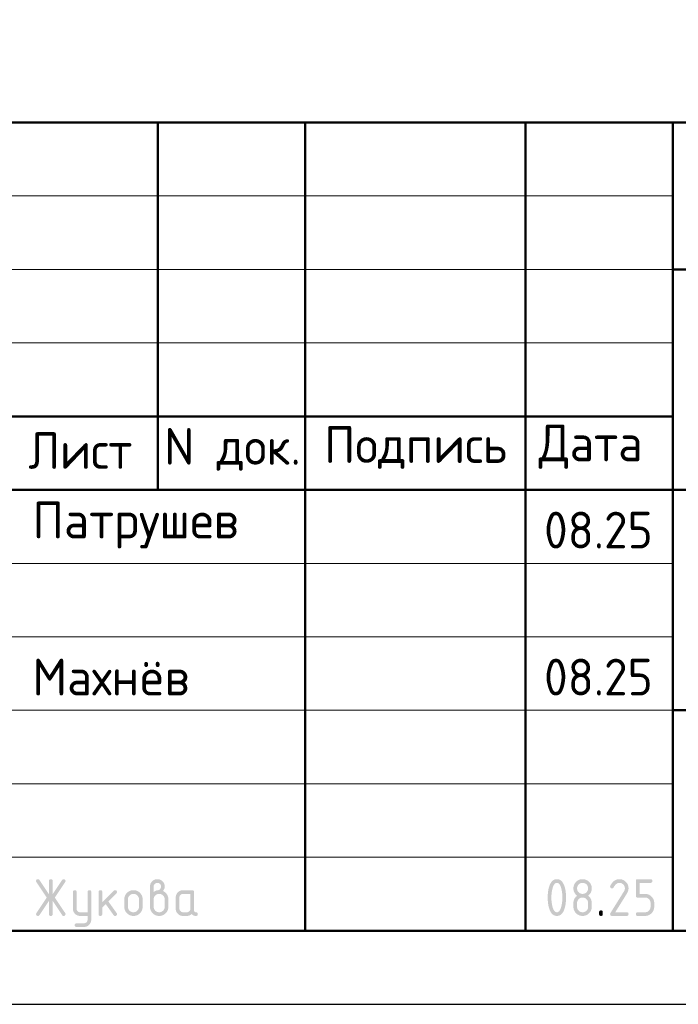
# Model space of a CAD drawing. Header units: millimetres. Extents: x 0 to 42000, y 0 to 29700.
# Tile 13 of 21: x 25060 to 29538, y 0 to 6699. Entities that reach past the tile are written whole.
import ezdxf

# ---------------------------------------------------------------- set-up
doc = ezdxf.new("R2010")
doc.units = ezdxf.units.MM
doc.layers.add('Standard', color=7, linetype='Continuous', lineweight=25)
doc.styles.add('ISOCPEUR', font='txt')

msp = doc.modelspace()

# ---------------------------------------------------------------- hatches: boundary and pattern name
at = {"layer": 'Standard', "linetype": 'Continuous', "lineweight": 25, "transparency": 33554687}
for points in [[(25258.5, 703.7), (25194, 606.8), (25193.1, 605.4), (25192, 604.4), (25190.9, 603.3), (25189.5, 602.7), (25188.2, 602), (25186.7, 601.6), (25185.1, 601.3), (25183.4, 601.3), (25181.8, 601.3), (25180.5, 601.5), (25179.1, 601.7), (25178, 602.1), (25176.8, 602.5), (25175.9, 603.1), (25174.9, 603.7), (25174.1, 604.5), (25173.4, 605.4), (25172.8, 606.4), (25172.2, 607.4), (25171.8, 608.6), (25171.4, 609.9), (25171.3, 611.3), (25171.1, 612.7), (25171.1, 614.3), (25171.1, 616), (25171.6, 617.6), (25172.1, 619.2), (25173.1, 620.8), (25243.4, 726.2), (25173.1, 831.6), (25172.1, 833.2), (25171.6, 834.9), (25171.1, 836.5), (25171.1, 838.2), (25171.1, 839.9), (25171.3, 841.3), (25171.5, 842.7), (25171.8, 843.9), (25172.2, 845.2), (25172.8, 846.2), (25173.4, 847.2), (25174.2, 848), (25175, 848.8), (25175.9, 849.4), (25176.9, 850.1), (25178.1, 850.5), (25179.3, 850.9), (25180.6, 851.1), (25182, 851.3), (25183.6, 851.3), (25185.2, 851.3), (25186.7, 850.9), (25188.2, 850.6), (25189.5, 849.9), (25190.8, 849.2), (25191.9, 848.1), (25193, 847), (25194, 845.6), (25258.5, 748.9), (25258.5, 838.8), (25258.5, 840.3), (25258.7, 841.7), (25258.9, 843.1), (25259.3, 844.3), (25259.7, 845.4), (25260.3, 846.4), (25260.9, 847.4), (25261.7, 848.2), (25262.5, 848.9), (25263.4, 849.5), (25264.4, 850.1), (25265.6, 850.5), (25266.8, 850.9), (25268.1, 851.1), (25269.5, 851.3), (25271.1, 851.3), (25272.6, 851.3), (25274, 851.1), (25275.4, 850.9), (25276.5, 850.5), (25277.7, 850.1), (25278.7, 849.5), (25279.7, 848.9), (25280.5, 848.2), (25281.2, 847.4), (25281.8, 846.4), (25282.4, 845.4), (25282.8, 844.3), (25283.2, 843.1), (25283.4, 841.7), (25283.6, 840.3), (25283.6, 838.8), (25283.6, 748.9), (25348.1, 845.6), (25349.1, 847), (25350.2, 848.1), (25351.4, 849.2), (25352.7, 849.9), (25354, 850.6), (25355.5, 850.9), (25357, 851.3), (25358.7, 851.3), (25360, 851.3), (25361.2, 851), (25362.4, 850.8), (25363.5, 850.3), (25364.6, 849.9), (25365.6, 849.2), (25366.6, 848.4), (25367.5, 847.5), (25368.4, 846.6), (25369, 845.5), (25369.7, 844.5), (25370.2, 843.4), (25370.6, 842.3), (25370.8, 841.1), (25371.1, 839.9), (25371.1, 838.6), (25371.1, 836.7), (25370.5, 835), (25370, 833.2), (25369, 831.6), (25298.7, 726.2), (25369, 620.8), (25370, 619.2), (25370.5, 617.5), (25371.1, 615.8), (25371.1, 614), (25371.1, 612.7), (25370.8, 611.5), (25370.6, 610.3), (25370.2, 609.2), (25369.7, 608.1), (25369.1, 607), (25368.4, 606), (25367.5, 605.1), (25366.7, 604.1), (25365.7, 603.4), (25364.7, 602.7), (25363.6, 602.2), (25362.6, 601.8), (25361.4, 601.5), (25360.2, 601.3), (25358.9, 601.3), (25357.1, 601.3), (25355.6, 601.6), (25354, 602), (25352.6, 602.7), (25351.3, 603.3), (25350.2, 604.4), (25349, 605.4), (25348.1, 606.8), (25283.6, 703.7), (25283.6, 613.8), (25283.6, 612.2), (25283.4, 610.8), (25283.2, 609.5), (25282.8, 608.3), (25282.4, 607.1), (25281.8, 606.2), (25281.2, 605.2), (25280.5, 604.4), (25279.7, 603.6), (25278.7, 603), (25277.7, 602.5), (25276.5, 602.1), (25275.4, 601.7), (25274, 601.5), (25272.6, 601.3), (25271.1, 601.3), (25269.5, 601.3), (25268.1, 601.5), (25266.8, 601.7), (25265.6, 602.1), (25264.4, 602.5), (25263.4, 603), (25262.5, 603.6), (25261.7, 604.4), (25260.9, 605.2), (25260.3, 606.2), (25259.7, 607.1), (25259.3, 608.3), (25258.9, 609.5), (25258.7, 610.8), (25258.5, 612.2), (25258.5, 613.8)], [(29137.2, 851.3), (29140.4, 851.3), (29143.5, 851), (29146.6, 850.7), (29149.7, 850.1), (29152.7, 849.6), (29155.5, 848.7), (29158.4, 847.9), (29161.2, 846.7), (29164, 845.6), (29166.6, 844.2), (29169.2, 842.7), (29171.8, 841), (29174.3, 839.3), (29176.7, 837.3), (29179.1, 835.3), (29181.4, 833), (29183.6, 830.7), (29185.7, 828.3), (29187.6, 825.9), (29189.4, 823.4), (29191.1, 820.9), (29192.5, 818.2), (29193.9, 815.6), (29195.1, 812.8), (29196.2, 810.1), (29197.1, 807.2), (29197.9, 804.3), (29198.5, 801.3), (29199.1, 798.3), (29199.4, 795.2), (29199.6, 792), (29199.6, 788.8), (29199.6, 784.4), (29198.9, 779.9), (29198.2, 775.4), (29196.8, 770.9), (29195.4, 766.4), (29193.2, 761.9), (29191.1, 757.4), (29188.3, 752.8), (29109.5, 626.3), (29187.2, 626.3), (29188.7, 626.3), (29190.1, 626.1), (29191.4, 625.9), (29192.6, 625.6), (29193.8, 625.2), (29194.8, 624.6), (29195.7, 624), (29196.5, 623.2), (29197.3, 622.4), (29197.9, 621.4), (29198.5, 620.5), (29198.9, 619.3), (29199.2, 618.1), (29199.4, 616.7), (29199.6, 615.4), (29199.6, 613.8), (29199.6, 612.2), (29199.4, 610.9), (29199.2, 609.5), (29198.9, 608.3), (29198.5, 607.2), (29197.9, 606.2), (29197.3, 605.2), (29196.5, 604.4), (29195.7, 603.6), (29194.8, 603), (29193.8, 602.5), (29192.6, 602.1), (29191.4, 601.7), (29190.1, 601.5), (29188.7, 601.3), (29187.2, 601.3), (29087.2, 601.3), (29085.6, 601.3), (29084.2, 601.5), (29082.9, 601.7), (29081.7, 602.1), (29080.5, 602.5), (29079.6, 603), (29078.6, 603.6), (29077.8, 604.4), (29077, 605.2), (29076.4, 606.2), (29075.9, 607.1), (29075.5, 608.3), (29075.1, 609.5), (29074.9, 610.9), (29074.7, 612.2), (29074.7, 613.8), (29074.7, 615.7), (29075.2, 617.5), (29075.7, 619.3), (29076.8, 621), (29168.4, 768.1), (29170, 770.6), (29171.1, 773.2), (29172.3, 775.7), (29173.1, 778.3), (29173.9, 780.9), (29174.3, 783.5), (29174.7, 786.1), (29174.7, 788.7), (29174.7, 792.6), (29174, 796.2), (29173.3, 799.8), (29171.9, 803.1), (29170.5, 806.4), (29168.5, 809.5), (29166.4, 812.5), (29163.7, 815.3), (29160.9, 818), (29157.9, 820.1), (29154.9, 822.1), (29151.6, 823.5), (29148.2, 824.9), (29144.6, 825.6), (29141, 826.2), (29137.2, 826.2), (29134.5, 826.2), (29131.9, 825.8), (29129.3, 825.3), (29126.8, 824.3), (29124.2, 823.3), (29121.7, 821.8), (29119.2, 820.3), (29116.8, 818.4), (29114.3, 816.4), (29111.9, 814), (29109.5, 811.5), (29107.2, 808.6), (29104.8, 805.6), (29102.5, 802.2), (29100.2, 798.7), (29098, 794.8), (29097.1, 793.3), (29096, 792.2), (29094.9, 791), (29093.6, 790.3), (29092.2, 789.5), (29090.6, 789.1), (29089, 788.8), (29087.2, 788.8), (29085.6, 788.8), (29084.2, 789), (29082.9, 789.1), (29081.7, 789.5), (29080.5, 789.9), (29079.6, 790.5), (29078.6, 791.1), (29077.8, 791.9), (29077, 792.7), (29076.4, 793.6), (29075.9, 794.6), (29075.5, 795.8), (29075.1, 797), (29074.9, 798.3), (29074.7, 799.7), (29074.7, 801.2), (29074.7, 802.7), (29075, 803.9), (29075.3, 805.2), (29075.8, 806.4), (29078.7, 812), (29081.9, 816.9), (29085, 821.8), (29088.4, 826), (29091.8, 830.2), (29095.4, 833.7), (29099, 837.2), (29102.8, 840.1), (29106.6, 842.9), (29110.7, 845), (29114.8, 847.1), (29119.1, 848.5), (29123.4, 849.9), (29127.9, 850.6), (29132.4, 851.3)], [(29249.6, 738.8), (29249.6, 838.8), (29249.6, 840.4), (29249.8, 841.7), (29250, 843.1), (29250.4, 844.3), (29250.8, 845.4), (29251.3, 846.4), (29251.9, 847.4), (29252.7, 848.2), (29253.5, 848.9), (29254.5, 849.5), (29255.4, 850.1), (29256.6, 850.5), (29257.8, 850.9), (29259.1, 851.1), (29260.5, 851.3), (29262.1, 851.3), (29349.3, 851.3), (29350.9, 851.3), (29352.2, 851.1), (29353.6, 850.9), (29354.8, 850.5), (29356, 850.1), (29356.9, 849.5), (29357.9, 848.9), (29358.7, 848.2), (29359.5, 847.4), (29360.1, 846.4), (29360.6, 845.4), (29361, 844.2), (29361.4, 843.1), (29361.6, 841.7), (29361.8, 840.3), (29361.8, 838.8), (29361.8, 837.2), (29361.6, 835.8), (29361.4, 834.5), (29361, 833.3), (29360.6, 832.1), (29360.1, 831.1), (29359.5, 830.2), (29358.7, 829.4), (29357.9, 828.6), (29356.9, 828), (29356, 827.4), (29354.8, 827), (29353.6, 826.6), (29352.2, 826.4), (29350.9, 826.2), (29349.3, 826.2), (29274.6, 826.2), (29274.6, 751.3), (29312, 751.3), (29315.3, 751.3), (29318.4, 751), (29321.5, 750.8), (29324.5, 750.2), (29327.5, 749.6), (29330.4, 748.7), (29333.2, 747.9), (29336, 746.7), (29338.8, 745.6), (29341.4, 744.2), (29344, 742.7), (29346.6, 741), (29349.1, 739.3), (29351.5, 737.3), (29353.9, 735.3), (29356.1, 733), (29358.4, 730.7), (29360.4, 728.2), (29362.4, 725.8), (29364.1, 723.3), (29365.8, 720.8), (29367.2, 718.1), (29368.7, 715.5), (29369.8, 712.7), (29370.9, 710), (29371.8, 707.1), (29372.7, 704.2), (29373.2, 701.2), (29373.8, 698.2), (29374.1, 695.1), (29374.4, 692), (29374.4, 688.8), (29374.4, 663.8), (29374.4, 660.6), (29374.1, 657.4), (29373.8, 654.3), (29373.2, 651.3), (29372.6, 648.3), (29371.8, 645.4), (29370.9, 642.5), (29369.8, 639.8), (29368.6, 637), (29367.2, 634.4), (29365.8, 631.7), (29364.1, 629.2), (29362.3, 626.7), (29360.3, 624.3), (29358.3, 621.9), (29356, 619.6), (29353.7, 617.3), (29351.3, 615.3), (29348.9, 613.3), (29346.4, 611.6), (29343.9, 609.9), (29341.2, 608.4), (29338.6, 607), (29335.9, 605.9), (29333.1, 604.7), (29330.2, 603.9), (29327.4, 603), (29324.4, 602.4), (29321.4, 601.9), (29318.3, 601.6), (29315.2, 601.3), (29312, 601.3), (29262.1, 601.3), (29260.5, 601.3), (29259.1, 601.5), (29257.8, 601.7), (29256.6, 602.1), (29255.4, 602.5), (29254.5, 603), (29253.5, 603.6), (29252.7, 604.4), (29251.9, 605.2), (29251.3, 606.2), (29250.8, 607.2), (29250.4, 608.3), (29250, 609.5), (29249.8, 610.9), (29249.6, 612.2), (29249.6, 613.8), (29249.6, 615.4), (29249.8, 616.7), (29250, 618.1), (29250.4, 619.3), (29250.8, 620.5), (29251.3, 621.4), (29251.9, 622.4), (29252.7, 623.2), (29253.5, 624), (29254.5, 624.6), (29255.4, 625.2), (29256.6, 625.6), (29257.8, 625.9), (29259.1, 626.1), (29260.5, 626.3), (29262.1, 626.3), (29311.9, 626.3), (29315.8, 626.3), (29319.5, 627), (29323.1, 627.7), (29326.4, 629.1), (29329.7, 630.4), (29332.7, 632.5), (29335.7, 634.5), (29338.5, 637.2), (29341.2, 639.9), (29343.2, 643), (29345.2, 646), (29346.6, 649.3), (29348, 652.6), (29348.6, 656.3), (29349.3, 659.9), (29349.3, 663.8), (29349.3, 688.8), (29349.3, 692.7), (29348.6, 696.3), (29347.9, 699.9), (29346.6, 703.2), (29345.2, 706.5), (29343.2, 709.5), (29341.1, 712.6), (29338.4, 715.3), (29335.6, 718), (29332.6, 720.1), (29329.6, 722.2), (29326.3, 723.5), (29323, 724.9), (29319.4, 725.6), (29315.8, 726.3), (29311.9, 726.3), (29262.1, 726.3), (29260.5, 726.3), (29259.1, 726.5), (29257.8, 726.7), (29256.6, 727.1), (29255.4, 727.5), (29254.5, 728), (29253.5, 728.6), (29252.7, 729.4), (29251.9, 730.2), (29251.3, 731.2), (29250.8, 732.1), (29250.4, 733.3), (29250, 734.5), (29249.8, 735.9), (29249.6, 737.2)], [(25520.8, 576), (25520.8, 601.3), (25471, 601.3), (25468.3, 601.3), (25465.8, 601.5), (25463.3, 601.7), (25460.9, 602.2), (25458.5, 602.7), (25456.2, 603.3), (25453.8, 604), (25451.6, 604.9), (25449.4, 605.8), (25447.3, 607), (25445.2, 608.1), (25443.2, 609.5), (25441.2, 610.8), (25439.3, 612.4), (25437.4, 614), (25435.6, 615.9), (25433.8, 617.7), (25432.2, 619.6), (25430.6, 621.5), (25429.2, 623.5), (25427.9, 625.6), (25426.8, 627.7), (25425.6, 629.8), (25424.7, 632), (25423.8, 634.2), (25423.1, 636.5), (25422.5, 638.8), (25422, 641.2), (25421.6, 643.6), (25421.3, 646.1), (25421.1, 648.6), (25421.1, 651.2), (25421.1, 763.7), (25421.1, 765.2), (25421.3, 766.6), (25421.5, 767.9), (25421.9, 769.1), (25422.3, 770.3), (25422.9, 771.3), (25423.5, 772.2), (25424.2, 773), (25425, 773.8), (25426, 774.4), (25427, 775), (25428.1, 775.4), (25429.3, 775.8), (25430.7, 775.9), (25432.1, 776.1), (25433.6, 776.1), (25435.2, 776.1), (25436.6, 775.9), (25437.9, 775.8), (25439.1, 775.4), (25440.3, 775), (25441.3, 774.4), (25442.2, 773.8), (25443, 773), (25443.8, 772.2), (25444.4, 771.3), (25445, 770.3), (25445.4, 769.1), (25445.8, 768), (25446, 766.6), (25446.2, 765.2), (25446.2, 763.7), (25446.2, 651.3), (25446.2, 648.8), (25446.6, 646.4), (25447.1, 644), (25448, 641.8), (25448.9, 639.6), (25450.3, 637.6), (25451.7, 635.6), (25453.5, 633.7), (25455.3, 631.9), (25457.4, 630.5), (25459.4, 629.1), (25461.6, 628.2), (25463.8, 627.3), (25466.1, 626.8), (25468.5, 626.3), (25471, 626.3), (25520.8, 626.3), (25520.8, 763.7), (25520.8, 765.2), (25521, 766.6), (25521.2, 768), (25521.6, 769.1), (25522, 770.3), (25522.6, 771.3), (25523.2, 772.2), (25524, 773), (25524.7, 773.8), (25525.7, 774.4), (25526.7, 775), (25527.9, 775.4), (25529, 775.8), (25530.4, 775.9), (25531.8, 776.1), (25533.4, 776.1), (25534.9, 776.1), (25536.3, 775.9), (25537.7, 775.8), (25538.8, 775.4), (25540, 775), (25541, 774.4), (25542, 773.8), (25542.7, 773), (25543.5, 772.2), (25544.1, 771.3), (25544.7, 770.3), (25545.1, 769.1), (25545.5, 768), (25545.7, 766.6), (25545.9, 765.2), (25545.9, 763.7), (25545.9, 576.3), (25545.9, 573.7), (25545.7, 571.2), (25545.4, 568.7), (25545, 566.3), (25544.5, 563.9), (25543.9, 561.6), (25543.2, 559.3), (25542.3, 557.1), (25541.4, 554.9), (25540.3, 552.8), (25539.2, 550.6), (25537.9, 548.6), (25536.5, 546.6), (25535, 544.7), (25533.4, 542.8), (25531.6, 540.9), (25529.8, 539.1), (25528, 537.5), (25526.1, 535.9), (25524.1, 534.6), (25522.1, 533.2), (25520, 532.1), (25517.9, 530.9), (25515.7, 530), (25513.5, 529.1), (25511.2, 528.4), (25509, 527.7), (25506.6, 527.3), (25504.2, 526.8), (25501.7, 526.6), (25499.2, 526.4), (25496.6, 526.4), (25446.2, 526.4), (25444.6, 526.4), (25443.2, 526.6), (25441.9, 526.8), (25440.7, 527.2), (25439.5, 527.6), (25438.5, 528.1), (25437.6, 528.7), (25436.8, 529.5), (25436, 530.3), (25435.4, 531.3), (25434.8, 532.3), (25434.4, 533.4), (25434, 534.6), (25433.9, 536), (25433.7, 537.3), (25433.7, 538.9), (25433.7, 540.1), (25433.9, 541.3), (25434.1, 542.5), (25434.6, 543.5), (25435.1, 544.6), (25435.8, 545.7), (25436.5, 546.7), (25437.4, 547.6), (25438.4, 548.6), (25439.4, 549.3), (25440.4, 550), (25441.5, 550.5), (25442.6, 550.9), (25443.8, 551.2), (25444.9, 551.4), (25446.2, 551.4), (25495.9, 551.4), (25498.6, 551.4), (25501, 551.9), (25503.4, 552.3), (25505.7, 553.2), (25507.9, 554), (25509.9, 555.4), (25511.9, 556.7), (25513.7, 558.4), (25515.5, 560.2), (25516.8, 562.1), (25518.1, 564.1), (25519, 566.3), (25519.9, 568.5), (25520.4, 570.9), (25520.8, 573.3)], [(25621, 694), (25699.6, 772.6), (25700.5, 773.4), (25701.5, 774.1), (25702.5, 774.8), (25703.6, 775.2), (25704.7, 775.7), (25705.9, 775.9), (25707.2, 776.1), (25708.5, 776.1), (25710, 776.1), (25711.4, 775.9), (25712.8, 775.8), (25714, 775.4), (25715.1, 775), (25716.1, 774.4), (25717.1, 773.8), (25717.9, 773), (25718.6, 772.2), (25719.2, 771.3), (25719.8, 770.3), (25720.2, 769.1), (25720.6, 767.9), (25720.8, 766.6), (25721, 765.2), (25721, 763.7), (25721, 762.4), (25720.8, 761.3), (25720.5, 760.1), (25720, 759), (25719.6, 757.9), (25718.8, 756.9), (25718.1, 755.9), (25717.2, 754.9), (25662.3, 700.1), (25718.5, 621), (25719.8, 619.3), (25720.4, 617.4), (25721, 615.6), (25721, 613.6), (25721, 612.1), (25720.8, 610.7), (25720.6, 609.4), (25720.2, 608.2), (25719.8, 607), (25719.2, 606.1), (25718.6, 605.1), (25717.9, 604.4), (25717.1, 603.6), (25716.1, 603), (25715.1, 602.4), (25714, 602.1), (25712.8, 601.7), (25711.4, 601.5), (25710, 601.3), (25708.5, 601.3), (25706.8, 601.3), (25705.3, 601.6), (25703.9, 601.9), (25702.6, 602.6), (25701.3, 603.3), (25700.1, 604.3), (25699, 605.3), (25698.1, 606.6), (25644.3, 682.1), (25621, 658.8), (25621, 613.8), (25621, 612.2), (25620.8, 610.9), (25620.6, 609.5), (25620.2, 608.3), (25619.8, 607.1), (25619.3, 606.2), (25618.7, 605.2), (25617.9, 604.4), (25617.1, 603.6), (25616.1, 603), (25615.1, 602.5), (25614, 602.1), (25612.8, 601.7), (25611.4, 601.5), (25610.1, 601.3), (25608.5, 601.3), (25606.9, 601.3), (25605.6, 601.5), (25604.2, 601.7), (25603, 602.1), (25601.8, 602.5), (25600.9, 603), (25599.9, 603.6), (25599.1, 604.4), (25598.3, 605.2), (25597.7, 606.2), (25597.1, 607.1), (25596.8, 608.3), (25596.4, 609.5), (25596.2, 610.8), (25596, 612.2), (25596, 613.8), (25596, 763.7), (25596, 765.2), (25596.2, 766.6), (25596.4, 767.9), (25596.8, 769.1), (25597.1, 770.3), (25597.7, 771.3), (25598.3, 772.2), (25599.1, 773), (25599.9, 773.8), (25600.9, 774.4), (25601.8, 775), (25603, 775.4), (25604.2, 775.8), (25605.6, 775.9), (25606.9, 776.1), (25608.5, 776.1), (25610.1, 776.1), (25611.4, 775.9), (25612.8, 775.8), (25614, 775.4), (25615.1, 775), (25616.1, 774.4), (25617.1, 773.8), (25617.9, 773), (25618.7, 772.2), (25619.3, 771.3), (25619.8, 770.3), (25620.2, 769.1), (25620.6, 767.9), (25620.8, 766.6), (25621, 765.2), (25621, 763.7)], [(28999.8, 626.3), (28999.8, 627.9), (29000, 629.3), (29000.2, 630.6), (29000.6, 631.8), (29001, 633), (29001.6, 634), (29002.2, 634.9), (29003, 635.7), (29003.7, 636.5), (29004.7, 637.1), (29005.7, 637.7), (29006.9, 638.1), (29008.1, 638.5), (29009.4, 638.7), (29010.8, 638.9), (29012.3, 638.9), (29013.9, 638.9), (29015.3, 638.7), (29016.7, 638.5), (29017.8, 638.1), (29019, 637.7), (29020, 637.1), (29021, 636.5), (29021.7, 635.7), (29022.5, 634.9), (29023.1, 634), (29023.7, 633), (29024.1, 631.8), (29024.5, 630.6), (29024.7, 629.3), (29024.9, 627.9), (29024.9, 626.3), (29024.9, 613.8), (29024.9, 612.2), (29024.7, 610.9), (29024.5, 609.5), (29024.1, 608.3), (29023.7, 607.2), (29023.1, 606.2), (29022.5, 605.2), (29021.7, 604.4), (29021, 603.6), (29020, 603), (29019, 602.5), (29017.8, 602.1), (29016.7, 601.7), (29015.3, 601.5), (29013.9, 601.3), (29012.3, 601.3), (29010.8, 601.3), (29009.4, 601.5), (29008.1, 601.7), (29006.9, 602.1), (29005.7, 602.5), (29004.7, 603), (29003.7, 603.6), (29003, 604.4), (29002.2, 605.2), (29001.6, 606.2), (29001, 607.2), (29000.6, 608.3), (29000.2, 609.5), (29000, 610.9), (28999.8, 612.2), (28999.8, 613.8)]]:
    msp.add_hatch(color=7, dxfattribs=at).paths.add_polyline_path(points, flags=16)
h = msp.add_hatch(color=7, dxfattribs=at)
h.paths.add_polyline_path([(25970.7, 763.7), (25974.7, 766.9), (25978.5, 769.2), (25982.3, 771.5), (25986, 773.1), (25989.6, 774.7), (25993.1, 775.5), (25996.6, 776.2), (25999.9, 776.2), (26001.8, 776.2), (26003.7, 776.8), (26005.6, 777.3), (26007.4, 778.4), (26009.2, 779.5), (26010.9, 781.1), (26012.6, 782.8), (26014.3, 784.9), (26015.9, 787), (26017.1, 789), (26018.3, 791), (26019.1, 793.1), (26019.9, 795.1), (26020.3, 797.1), (26020.7, 799.2), (26020.7, 801.2), (26020.7, 803.9), (26020.3, 806.3), (26019.8, 808.7), (26018.9, 811), (26018, 813.2), (26016.7, 815.2), (26015.3, 817.2), (26013.5, 819), (26011.7, 820.8), (26009.7, 822.2), (26007.7, 823.5), (26005.5, 824.4), (26003.3, 825.3), (26000.8, 825.8), (25998.4, 826.2), (25995.7, 826.2), (25993.1, 826.2), (25990.7, 825.8), (25988.3, 825.3), (25986.1, 824.4), (25983.9, 823.5), (25981.9, 822.1), (25979.9, 820.7), (25978, 818.9), (25976.2, 817.1), (25974.8, 815.1), (25973.5, 813.1), (25972.6, 810.9), (25971.6, 808.6), (25971.2, 806.2), (25970.7, 803.8), (25970.7, 801.2)])
h.paths.add_polyline_path([(26033, 771.2), (26037.3, 769.4), (26041.2, 767), (26045, 764.7), (26048.5, 761.8), (26051.9, 759), (26054.8, 755.6), (26057.8, 752.2), (26060.3, 748.3), (26062.9, 744.3), (26064.8, 740.2), (26066.7, 736.1), (26067.9, 731.8), (26069.2, 727.5), (26069.8, 723), (26070.5, 718.5), (26070.5, 713.8), (26070.5, 663.8), (26070.5, 660.5), (26070.2, 657.4), (26069.9, 654.2), (26069.3, 651.2), (26068.8, 648.2), (26067.9, 645.3), (26067, 642.4), (26065.9, 639.6), (26064.8, 636.9), (26063.3, 634.2), (26061.9, 631.6), (26060.2, 629.1), (26058.5, 626.5), (26056.5, 624.1), (26054.5, 621.7), (26052.2, 619.5), (26049.9, 617.2), (26047.5, 615.2), (26045.1, 613.2), (26042.6, 611.5), (26040.1, 609.8), (26037.5, 608.4), (26034.8, 607), (26032.1, 605.8), (26029.3, 604.7), (26026.4, 603.8), (26023.5, 603), (26020.5, 602.4), (26017.5, 601.9), (26014.4, 601.6), (26011.3, 601.3), (26008.1, 601.3), (26004.8, 601.3), (26001.7, 601.6), (25998.5, 601.9), (25995.5, 602.4), (25992.5, 603), (25989.6, 603.9), (25986.7, 604.7), (25984, 605.9), (25981.2, 607), (25978.6, 608.4), (25975.9, 609.9), (25973.4, 611.6), (25970.9, 613.3), (25968.5, 615.3), (25966.1, 617.3), (25963.8, 619.6), (25961.6, 621.9), (25959.6, 624.2), (25957.6, 626.7), (25955.9, 629.2), (25954.2, 631.7), (25952.8, 634.3), (25951.4, 637), (25950.2, 639.8), (25949.1, 642.5), (25948.2, 645.4), (25947.4, 648.3), (25946.8, 651.3), (25946.3, 654.3), (25946, 657.4), (25945.7, 660.5), (25945.7, 663.8), (25945.7, 801.3), (25945.7, 803.9), (25945.9, 806.4), (25946.1, 809), (25946.6, 811.4), (25947.1, 813.8), (25947.7, 816.1), (25948.4, 818.5), (25949.3, 820.7), (25950.2, 822.9), (25951.4, 825), (25952.5, 827.1), (25953.9, 829.1), (25955.2, 831.2), (25956.8, 833.1), (25958.4, 835), (25960.2, 836.8), (25962, 838.6), (25964, 840.2), (25965.9, 841.8), (25967.9, 843.1), (25969.9, 844.5), (25972, 845.6), (25974.1, 846.8), (25976.3, 847.7), (25978.5, 848.6), (25980.8, 849.2), (25983.2, 849.9), (25985.6, 850.4), (25988, 850.8), (25990.5, 851.1), (25993, 851.3), (25995.6, 851.3), (25998.2, 851.3), (26000.7, 851.1), (26003.2, 850.8), (26005.6, 850.4), (26008, 849.9), (26010.4, 849.2), (26012.7, 848.5), (26014.9, 847.6), (26017.1, 846.7), (26019.2, 845.6), (26021.3, 844.5), (26023.3, 843.1), (26025.3, 841.7), (26027.3, 840.1), (26029.2, 838.5), (26031, 836.7), (26032.8, 834.9), (26034.4, 833), (26035.9, 831), (26037.3, 829), (26038.6, 827), (26039.8, 824.9), (26040.9, 822.8), (26041.8, 820.6), (26042.7, 818.3), (26043.4, 816), (26044.1, 813.7), (26044.5, 811.3), (26045, 808.9), (26045.2, 806.4), (26045.4, 803.9), (26045.4, 801.3), (26045.4, 796.6), (26044.6, 792.3), (26043.9, 788.1), (26042.3, 784.3), (26040.8, 780.5), (26038.4, 777.2), (26036.1, 774)], flags=16)
h.paths.add_polyline_path([(26045.4, 663.8), (26045.4, 713.8), (26045.4, 717.7), (26044.7, 721.3), (26044.1, 724.9), (26042.7, 728.2), (26041.3, 731.5), (26039.3, 734.5), (26037.3, 737.6), (26034.6, 740.3), (26031.9, 743.1), (26028.8, 745.1), (26025.8, 747.2), (26022.5, 748.5), (26019.2, 749.9), (26015.6, 750.6), (26012, 751.3), (26008.1, 751.3), (26004.2, 751.3), (26000.6, 750.6), (25996.9, 749.9), (25993.6, 748.5), (25990.3, 747.2), (25987.3, 745.1), (25984.3, 743.1), (25981.6, 740.3), (25978.9, 737.6), (25976.8, 734.5), (25974.8, 731.5), (25973.4, 728.2), (25972.1, 724.9), (25971.4, 721.3), (25970.7, 717.7), (25970.7, 713.8), (25970.7, 663.8), (25970.7, 659.9), (25971.4, 656.3), (25972.1, 652.6), (25973.4, 649.3), (25974.8, 646), (25976.8, 643), (25978.9, 639.9), (25981.6, 637.2), (25984.3, 634.5), (25987.3, 632.5), (25990.3, 630.4), (25993.6, 629.1), (25996.9, 627.7), (26000.6, 627), (26004.2, 626.3), (26008.1, 626.3), (26012, 626.3), (26015.6, 627), (26019.2, 627.7), (26022.5, 629.1), (26025.8, 630.4), (26028.8, 632.5), (26031.9, 634.6), (26034.6, 637.3), (26037.3, 640.1), (26039.3, 643.1), (26041.3, 646.1), (26042.7, 649.4), (26044.1, 652.7), (26044.7, 656.3), (26045.4, 659.9)])
h = msp.add_hatch(color=7, dxfattribs=at)
h.paths.add_polyline_path([(28749.8, 726.3), (28749.8, 734), (28749.4, 741.6), (28749, 749.1), (28748.2, 756.4), (28747.4, 763.7), (28746.1, 770.8), (28744.9, 777.9), (28743.2, 784.8), (28742, 790), (28740.6, 794.5), (28739.1, 799), (28737.6, 802.9), (28736, 806.8), (28734.2, 810), (28732.5, 813.3), (28730.5, 815.9), (28728.6, 818.5), (28726.5, 820.4), (28724.4, 822.4), (28722.2, 823.6), (28719.9, 824.9), (28717.5, 825.6), (28715.1, 826.2), (28712.5, 826.2), (28709.9, 826.2), (28707.5, 825.6), (28705.1, 824.9), (28702.9, 823.6), (28700.6, 822.3), (28698.6, 820.4), (28696.5, 818.4), (28694.6, 815.8), (28692.7, 813.2), (28690.9, 810), (28689.2, 806.7), (28687.6, 802.8), (28686, 798.9), (28684.6, 794.4), (28683.2, 789.8), (28681.9, 784.6), (28680.2, 777.6), (28679, 770.4), (28677.7, 763.3), (28676.8, 756), (28676, 748.7), (28675.6, 741.3), (28675.2, 733.9), (28675.2, 726.3), (28675.2, 718.6), (28675.6, 711.1), (28676, 703.5), (28676.8, 696.2), (28677.6, 688.9), (28678.9, 681.8), (28680.1, 674.7), (28681.8, 667.8), (28683, 662.6), (28684.4, 658.1), (28685.8, 653.5), (28687.4, 649.7), (28689, 645.8), (28690.8, 642.5), (28692.5, 639.3), (28694.4, 636.7), (28696.4, 634.1), (28698.4, 632.2), (28700.5, 630.2), (28702.8, 628.9), (28705, 627.6), (28707.5, 627), (28709.9, 626.3), (28712.5, 626.3), (28715.1, 626.3), (28717.5, 627), (28719.9, 627.6), (28722.2, 628.9), (28724.4, 630.2), (28726.5, 632.2), (28728.6, 634.1), (28730.5, 636.7), (28732.5, 639.3), (28734.2, 642.5), (28736, 645.8), (28737.6, 649.7), (28739.1, 653.5), (28740.6, 658.1), (28742, 662.6), (28743.2, 667.8), (28744.9, 674.7), (28746.1, 681.8), (28747.4, 688.9), (28748.2, 696.2), (28749, 703.5), (28749.4, 711.1), (28749.8, 718.6)])
h.paths.add_polyline_path([(28774.9, 726.3), (28774.9, 720.7), (28774.7, 715.3), (28774.5, 709.9), (28774.2, 704.7), (28773.8, 699.5), (28773.3, 694.5), (28772.8, 689.4), (28772.1, 684.6), (28771.4, 679.8), (28770.6, 675.1), (28769.7, 670.5), (28768.7, 666.1), (28767.7, 661.6), (28766.5, 657.3), (28765.3, 653.1), (28763.9, 649), (28761.9, 643), (28759.6, 637.8), (28757.3, 632.6), (28754.7, 628.1), (28752.1, 623.7), (28749.1, 619.9), (28746.2, 616.2), (28743, 613.2), (28739.8, 610.2), (28736.3, 608), (28732.8, 605.8), (28729, 604.3), (28725.1, 602.8), (28721, 602), (28716.9, 601.3), (28712.5, 601.3), (28708.1, 601.3), (28704, 602), (28699.8, 602.8), (28696, 604.3), (28692.2, 605.7), (28688.7, 608), (28685.2, 610.2), (28682, 613.2), (28678.7, 616.1), (28675.8, 619.8), (28672.9, 623.6), (28670.3, 628), (28667.7, 632.5), (28665.4, 637.7), (28663.1, 642.9), (28661.1, 648.8), (28659.7, 652.9), (28658.5, 657.2), (28657.3, 661.4), (28656.3, 665.9), (28655.2, 670.3), (28654.4, 675), (28653.5, 679.6), (28652.9, 684.5), (28652.2, 689.3), (28651.6, 694.4), (28651.1, 699.4), (28650.8, 704.6), (28650.5, 709.8), (28650.3, 715.3), (28650.1, 720.7), (28650.1, 726.3), (28650.1, 731.9), (28650.3, 737.3), (28650.5, 742.7), (28650.8, 748), (28651.1, 753.2), (28651.6, 758.2), (28652.2, 763.3), (28652.9, 768.1), (28653.5, 772.9), (28654.4, 777.6), (28655.2, 782.2), (28656.3, 786.7), (28657.3, 791.1), (28658.5, 795.4), (28659.7, 799.7), (28661.1, 803.7), (28663.1, 809.7), (28665.4, 814.9), (28667.7, 820.1), (28670.3, 824.5), (28672.9, 829), (28675.8, 832.7), (28678.7, 836.4), (28682, 839.4), (28685.2, 842.4), (28688.7, 844.6), (28692.2, 846.8), (28696, 848.3), (28699.8, 849.8), (28704, 850.5), (28708.1, 851.3), (28712.5, 851.3), (28716.9, 851.3), (28721, 850.5), (28725.1, 849.8), (28729, 848.3), (28732.8, 846.8), (28736.3, 844.6), (28739.8, 842.3), (28743, 839.4), (28746.2, 836.4), (28749.1, 832.6), (28752.1, 828.9), (28754.7, 824.4), (28757.3, 820), (28759.6, 814.7), (28761.9, 809.5), (28763.9, 803.6), (28765.3, 799.5), (28766.5, 795.2), (28767.7, 791), (28768.7, 786.5), (28769.7, 782.1), (28770.6, 777.4), (28771.4, 772.8), (28772.1, 768), (28772.8, 763.1), (28773.3, 758.1), (28773.8, 753.1), (28774.2, 747.9), (28774.5, 742.7), (28774.7, 737.3), (28774.9, 731.9)], flags=16)
h = msp.add_hatch(color=7, dxfattribs=at)
h.paths.add_polyline_path([(28887.4, 626.3), (28891.3, 626.3), (28894.9, 627), (28898.5, 627.7), (28901.8, 629.1), (28905.1, 630.4), (28908.1, 632.5), (28911.1, 634.5), (28913.8, 637.2), (28916.6, 639.9), (28918.6, 643), (28920.6, 646), (28922, 649.3), (28923.3, 652.6), (28924, 656.3), (28924.7, 659.9), (28924.7, 663.8), (28924.7, 688.8), (28924.7, 692.7), (28924, 696.3), (28923.3, 699.9), (28922, 703.2), (28920.6, 706.5), (28918.5, 709.5), (28916.5, 712.6), (28913.8, 715.3), (28911, 718.1), (28908, 720.1), (28905, 722.2), (28901.7, 723.6), (28898.4, 724.9), (28894.8, 725.6), (28891.2, 726.3), (28887.4, 726.3), (28883.4, 726.3), (28879.8, 725.6), (28876.2, 724.9), (28872.9, 723.6), (28869.6, 722.2), (28866.6, 720.2), (28863.6, 718.1), (28860.9, 715.4), (28858.2, 712.7), (28856.1, 709.7), (28854.1, 706.6), (28852.7, 703.3), (28851.4, 700), (28850.7, 696.4), (28850, 692.7), (28850, 688.8), (28850, 663.8), (28850, 659.9), (28850.7, 656.3), (28851.4, 652.6), (28852.7, 649.3), (28854.1, 646), (28856.1, 643), (28858.2, 639.9), (28860.9, 637.2), (28863.6, 634.5), (28866.6, 632.5), (28869.6, 630.4), (28872.9, 629.1), (28876.2, 627.7), (28879.8, 627), (28883.4, 626.3)])
h.paths.add_polyline_path([(28887.4, 601.3), (28884.1, 601.3), (28881, 601.6), (28877.9, 601.9), (28874.9, 602.4), (28871.9, 603), (28869, 603.9), (28866.1, 604.7), (28863.4, 605.9), (28860.6, 607), (28858, 608.4), (28855.3, 609.9), (28852.8, 611.6), (28850.3, 613.3), (28847.9, 615.3), (28845.5, 617.3), (28843.2, 619.6), (28840.9, 621.9), (28838.9, 624.2), (28836.9, 626.7), (28835.2, 629.2), (28833.5, 631.7), (28832.1, 634.3), (28830.7, 637), (28829.5, 639.8), (28828.4, 642.5), (28827.5, 645.4), (28826.7, 648.3), (28826.1, 651.3), (28825.5, 654.3), (28825.3, 657.4), (28825, 660.5), (28825, 663.8), (28825, 688.8), (28825, 692.7), (28825.4, 696.4), (28825.8, 700.1), (28826.5, 703.6), (28827.3, 707.1), (28828.5, 710.4), (28829.7, 713.7), (28831.2, 716.8), (28832.8, 719.9), (28834.7, 722.9), (28836.7, 725.8), (28839.1, 728.6), (28841.4, 731.3), (28844.1, 733.9), (28846.9, 736.4), (28850, 738.8), (28846.9, 741.2), (28844.1, 743.7), (28841.4, 746.3), (28839.1, 749), (28836.7, 751.8), (28834.7, 754.7), (28832.8, 757.6), (28831.2, 760.8), (28829.7, 763.9), (28828.5, 767.2), (28827.3, 770.5), (28826.5, 774), (28825.8, 777.5), (28825.4, 781.2), (28825, 784.9), (28825, 788.8), (28825, 792), (28825.3, 795.1), (28825.5, 798.3), (28826.1, 801.3), (28826.7, 804.3), (28827.5, 807.2), (28828.4, 810.1), (28829.5, 812.8), (28830.7, 815.6), (28832.1, 818.2), (28833.5, 820.9), (28835.2, 823.4), (28836.9, 825.9), (28838.9, 828.3), (28840.9, 830.7), (28843.2, 833), (28845.5, 835.3), (28847.9, 837.3), (28850.3, 839.3), (28852.8, 841), (28855.3, 842.7), (28858, 844.1), (28860.6, 845.6), (28863.4, 846.7), (28866.1, 847.9), (28869, 848.7), (28871.9, 849.6), (28874.9, 850.1), (28877.9, 850.7), (28881, 851), (28884.1, 851.3), (28887.4, 851.3), (28890.6, 851.3), (28893.7, 851), (28896.8, 850.7), (28899.8, 850.1), (28902.8, 849.6), (28905.7, 848.7), (28908.6, 847.9), (28911.3, 846.7), (28914.1, 845.6), (28916.7, 844.1), (28919.4, 842.7), (28921.9, 841), (28924.4, 839.3), (28926.8, 837.3), (28929.2, 835.3), (28931.5, 833), (28933.8, 830.7), (28935.8, 828.3), (28937.8, 825.9), (28939.5, 823.4), (28941.2, 820.9), (28942.6, 818.2), (28944, 815.6), (28945.2, 812.8), (28946.3, 810.1), (28947.2, 807.2), (28948, 804.3), (28948.6, 801.3), (28949.2, 798.3), (28949.4, 795.1), (28949.7, 792), (28949.7, 788.8), (28949.7, 784.9), (28949.3, 781.2), (28949, 777.5), (28948.2, 774), (28947.4, 770.5), (28946.2, 767.2), (28945, 763.9), (28943.5, 760.8), (28941.9, 757.6), (28940, 754.7), (28938, 751.8), (28935.6, 749), (28933.3, 746.3), (28930.6, 743.7), (28927.8, 741.2), (28924.7, 738.8), (28929.2, 735.4), (28932.9, 731.6), (28936.5, 727.8), (28939.4, 723.6), (28942.2, 719.4), (28944.2, 714.8), (28946.2, 710.2), (28947.4, 705.3), (28947.7, 704), (28948, 702.4), (28948.2, 700.8), (28948.4, 698.9), (28948.6, 697), (28948.8, 694.7), (28949, 692.5), (28949.2, 689.9), (28949.3, 687.3), (28949.4, 684.4), (28949.5, 681.4), (28949.6, 678.2), (28949.7, 674.9), (28949.7, 671.3), (28949.7, 667.7), (28949.7, 663.8), (28949.7, 660.5), (28949.4, 657.4), (28949.2, 654.3), (28948.6, 651.3), (28948, 648.3), (28947.2, 645.4), (28946.3, 642.5), (28945.2, 639.8), (28944, 637), (28942.6, 634.3), (28941.2, 631.7), (28939.5, 629.2), (28937.8, 626.7), (28935.8, 624.2), (28933.8, 621.9), (28931.5, 619.6), (28929.2, 617.3), (28926.8, 615.3), (28924.4, 613.3), (28921.9, 611.6), (28919.4, 609.9), (28916.7, 608.4), (28914.1, 607), (28911.3, 605.9), (28908.6, 604.7), (28905.7, 603.9), (28902.8, 603), (28899.8, 602.4), (28896.8, 601.9), (28893.7, 601.6), (28890.6, 601.3)], flags=16)
h.paths.add_polyline_path([(28887.4, 751.2), (28891.3, 751.2), (28894.9, 751.9), (28898.5, 752.6), (28901.8, 754), (28905.1, 755.3), (28908.1, 757.4), (28911.1, 759.4), (28913.8, 762.1), (28916.6, 764.8), (28918.6, 767.9), (28920.6, 770.9), (28922, 774.2), (28923.3, 777.5), (28924, 781.2), (28924.7, 784.8), (28924.7, 788.7), (28924.7, 792.6), (28924, 796.2), (28923.3, 799.8), (28922, 803.1), (28920.6, 806.4), (28918.5, 809.5), (28916.5, 812.5), (28913.8, 815.2), (28911, 818), (28908, 820), (28905, 822.1), (28901.7, 823.5), (28898.4, 824.8), (28894.8, 825.5), (28891.2, 826.2), (28887.4, 826.2), (28883.4, 826.2), (28879.8, 825.5), (28876.2, 824.9), (28872.9, 823.5), (28869.6, 822.1), (28866.6, 820.1), (28863.6, 818), (28860.9, 815.3), (28858.2, 812.6), (28856.1, 809.6), (28854.1, 806.6), (28852.7, 803.2), (28851.4, 799.9), (28850.7, 796.3), (28850, 792.7), (28850, 788.7), (28850, 784.8), (28850.7, 781.2), (28851.4, 777.5), (28852.7, 774.2), (28854.1, 770.9), (28856.1, 767.9), (28858.2, 764.8), (28860.9, 762.1), (28863.6, 759.4), (28866.6, 757.4), (28869.6, 755.3), (28872.9, 754), (28876.2, 752.6), (28879.8, 751.9), (28883.4, 751.2)])
h = msp.add_hatch(color=7, dxfattribs=at)
h.paths.add_polyline_path([(25770.8, 663.7), (25770.8, 713.7), (25770.8, 716.9), (25771.1, 720.1), (25771.4, 723.2), (25772, 726.2), (25772.5, 729.2), (25773.4, 732.1), (25774.3, 734.9), (25775.4, 737.7), (25776.5, 740.5), (25778, 743.1), (25779.4, 745.8), (25781.1, 748.3), (25782.8, 750.8), (25784.8, 753.2), (25786.8, 755.6), (25789.1, 757.9), (25791.4, 760.2), (25793.8, 762.2), (25796.2, 764.2), (25798.7, 765.9), (25801.2, 767.6), (25803.8, 769), (25806.5, 770.4), (25809.2, 771.6), (25812, 772.7), (25814.9, 773.6), (25817.7, 774.4), (25820.7, 775), (25823.7, 775.6), (25826.9, 775.9), (25830, 776.1), (25833.2, 776.1), (25836.5, 776.1), (25839.6, 775.9), (25842.8, 775.6), (25845.8, 775), (25848.9, 774.5), (25851.8, 773.6), (25854.7, 772.8), (25857.4, 771.6), (25860.2, 770.5), (25862.8, 769.1), (25865.5, 767.7), (25868, 766), (25870.5, 764.3), (25872.9, 762.3), (25875.3, 760.3), (25877.5, 758.1), (25879.8, 755.8), (25881.8, 753.4), (25883.7, 751), (25885.4, 748.5), (25887.1, 746), (25888.5, 743.4), (25890, 740.7), (25891.1, 737.9), (25892.2, 735.2), (25893.1, 732.3), (25893.9, 729.4), (25894.5, 726.3), (25895, 723.3), (25895.3, 720.1), (25895.6, 717), (25895.6, 713.7), (25895.6, 663.7), (25895.6, 660.5), (25895.3, 657.4), (25895, 654.2), (25894.5, 651.2), (25893.9, 648.2), (25893, 645.4), (25892.2, 642.5), (25891, 639.7), (25889.9, 637), (25888.5, 634.3), (25887, 631.7), (25885.3, 629.2), (25883.6, 626.6), (25881.6, 624.2), (25879.6, 621.8), (25877.4, 619.5), (25875.1, 617.3), (25872.7, 615.3), (25870.3, 613.3), (25867.8, 611.6), (25865.2, 609.8), (25862.6, 608.4), (25860, 607), (25857.2, 605.9), (25854.4, 604.7), (25851.6, 603.9), (25848.7, 603), (25845.7, 602.4), (25842.7, 601.9), (25839.6, 601.6), (25836.5, 601.3), (25833.2, 601.3), (25830, 601.3), (25826.9, 601.6), (25823.7, 601.9), (25820.7, 602.4), (25817.7, 603), (25814.9, 603.9), (25812, 604.7), (25809.2, 605.9), (25806.5, 607), (25803.8, 608.4), (25801.2, 609.8), (25798.7, 611.6), (25796.2, 613.3), (25793.8, 615.3), (25791.4, 617.3), (25789.1, 619.5), (25786.8, 621.8), (25784.8, 624.2), (25782.8, 626.6), (25781.1, 629.2), (25779.4, 631.7), (25778, 634.3), (25776.5, 637), (25775.4, 639.7), (25774.3, 642.5), (25773.4, 645.4), (25772.5, 648.2), (25772, 651.2), (25771.4, 654.2), (25771.1, 657.4), (25770.8, 660.5)], flags=16)
h.paths.add_polyline_path([(25870.6, 663.8), (25870.6, 713.8), (25870.6, 717.7), (25869.9, 721.3), (25869.2, 724.9), (25867.8, 728.2), (25866.4, 731.5), (25864.4, 734.5), (25862.3, 737.6), (25859.6, 740.3), (25856.9, 743.1), (25853.9, 745.1), (25850.8, 747.2), (25847.5, 748.5), (25844.2, 749.9), (25840.7, 750.6), (25837.1, 751.3), (25833.2, 751.3), (25829.3, 751.3), (25825.8, 750.6), (25822.2, 749.9), (25818.9, 748.5), (25815.6, 747.2), (25812.6, 745.1), (25809.6, 743.1), (25806.8, 740.3), (25804.1, 737.6), (25802, 734.5), (25800, 731.5), (25798.6, 728.2), (25797.2, 724.9), (25796.6, 721.3), (25795.9, 717.7), (25795.9, 713.8), (25795.9, 663.8), (25795.9, 659.9), (25796.6, 656.3), (25797.2, 652.6), (25798.6, 649.3), (25799.9, 646), (25802, 643), (25804, 639.9), (25806.7, 637.2), (25809.4, 634.5), (25812.4, 632.5), (25815.5, 630.4), (25818.8, 629.1), (25822.1, 627.7), (25825.7, 627), (25829.3, 626.3), (25833.2, 626.3), (25837.1, 626.3), (25840.7, 627), (25844.2, 627.7), (25847.5, 629.1), (25850.8, 630.4), (25853.9, 632.5), (25856.9, 634.6), (25859.6, 637.3), (25862.3, 640.1), (25864.4, 643.1), (25866.4, 646.1), (25867.8, 649.4), (25869.2, 652.7), (25869.9, 656.3), (25870.6, 659.9)])
h = msp.add_hatch(color=7, dxfattribs=at)
h.paths.add_polyline_path([(26220.3, 751.1), (26170.5, 751.1), (26167.9, 751.1), (26165.5, 750.6), (26163.1, 750.2), (26160.9, 749.3), (26158.7, 748.4), (26156.7, 747), (26154.7, 745.6), (26152.9, 743.8), (26151, 742), (26149.7, 740), (26148.3, 738), (26147.4, 735.8), (26146.5, 733.6), (26146.1, 731.1), (26145.6, 728.7), (26145.6, 726.1), (26145.6, 651.3), (26145.6, 648.7), (26146.1, 646.4), (26146.5, 644), (26147.4, 641.8), (26148.4, 639.6), (26149.7, 637.6), (26151.1, 635.5), (26153, 633.7), (26154.8, 631.9), (26156.8, 630.5), (26158.8, 629.1), (26161, 628.2), (26163.2, 627.3), (26165.6, 626.8), (26167.9, 626.3), (26170.5, 626.3), (26195.4, 626.3), (26198, 626.3), (26200.4, 626.8), (26202.8, 627.2), (26205, 628.2), (26207.2, 629.1), (26209.2, 630.4), (26211.2, 631.8), (26213, 633.6), (26214.8, 635.4), (26216.2, 637.4), (26217.6, 639.5), (26218.5, 641.7), (26219.4, 643.9), (26219.8, 646.3), (26220.3, 648.7), (26220.3, 651.3)])
h.paths.add_polyline_path([(26270.3, 613.8), (26270.3, 612.2), (26270.1, 610.8), (26269.9, 609.5), (26269.5, 608.3), (26269.1, 607.1), (26268.6, 606.2), (26268, 605.2), (26267.2, 604.4), (26266.4, 603.6), (26265.4, 603), (26264.5, 602.5), (26263.3, 602.1), (26262.1, 601.7), (26260.7, 601.5), (26259.4, 601.3), (26257.8, 601.3), (26253.5, 601.3), (26249.5, 602.1), (26245.5, 602.9), (26242, 604.6), (26238.4, 606.2), (26235.2, 608.7), (26232, 611.2), (26229.2, 614.5), (26225.8, 611.2), (26222, 608.7), (26218.1, 606.2), (26213.9, 604.6), (26209.7, 602.9), (26205, 602.1), (26200.4, 601.3), (26195.4, 601.3), (26170.5, 601.3), (26167.8, 601.3), (26165.3, 601.5), (26162.8, 601.7), (26160.4, 602.2), (26158, 602.6), (26155.6, 603.3), (26153.3, 604), (26151.1, 604.9), (26148.9, 605.8), (26146.8, 606.9), (26144.7, 608.1), (26142.7, 609.4), (26140.6, 610.8), (26138.7, 612.4), (26136.8, 614), (26135, 615.8), (26133.2, 617.6), (26131.6, 619.5), (26130, 621.4), (26128.7, 623.4), (26127.3, 625.4), (26126.2, 627.5), (26125.1, 629.7), (26124.2, 631.9), (26123.3, 634.1), (26122.6, 636.4), (26121.9, 638.7), (26121.5, 641.1), (26121, 643.6), (26120.8, 646.1), (26120.6, 648.6), (26120.6, 651.2), (26120.6, 726.2), (26120.6, 728.8), (26120.8, 731.3), (26121, 733.9), (26121.5, 736.3), (26121.9, 738.7), (26122.6, 741), (26123.3, 743.3), (26124.2, 745.6), (26125.1, 747.8), (26126.2, 749.9), (26127.3, 752), (26128.7, 754), (26130, 756), (26131.6, 757.9), (26133.2, 759.9), (26135, 761.7), (26136.8, 763.5), (26138.7, 765.1), (26140.6, 766.7), (26142.7, 768), (26144.7, 769.4), (26146.8, 770.5), (26148.9, 771.6), (26151.1, 772.5), (26153.3, 773.4), (26155.6, 774.1), (26158, 774.8), (26160.4, 775.2), (26162.8, 775.7), (26165.3, 775.9), (26167.8, 776.1), (26170.5, 776.1), (26232.8, 776.1), (26234.4, 776.1), (26235.8, 775.9), (26237.1, 775.8), (26238.3, 775.4), (26239.5, 775), (26240.4, 774.4), (26241.4, 773.8), (26242.2, 773), (26243, 772.2), (26243.6, 771.3), (26244.1, 770.3), (26244.5, 769.1), (26244.9, 767.9), (26245.1, 766.6), (26245.3, 765.2), (26245.3, 763.7), (26245.3, 638.8), (26245.3, 637.2), (26245.5, 635.8), (26245.7, 634.5), (26246.1, 633.3), (26246.5, 632.1), (26247.1, 631.1), (26247.7, 630.2), (26248.4, 629.4), (26249.2, 628.6), (26250.2, 628), (26251.2, 627.4), (26252.3, 627), (26253.5, 626.7), (26254.9, 626.5), (26256.2, 626.3), (26257.8, 626.3), (26259.4, 626.3), (26260.7, 626.1), (26262.1, 625.9), (26263.3, 625.5), (26264.5, 625.1), (26265.4, 624.5), (26266.4, 623.9), (26267.2, 623.1), (26268, 622.4), (26268.6, 621.4), (26269.1, 620.4), (26269.5, 619.2), (26269.9, 618.1), (26270.1, 616.7), (26270.3, 615.3)], flags=16)

# ---------------------------------------------------------------- linework, layer by layer
at = {"layer": 'Standard', "color": 7, "linetype": 'Continuous', "lineweight": 50, "transparency": 33554687}
for p, q in [((23000, 6000), (41500, 6000)), ((26000, 3500), (26000, 6000)), ((27000, 500), (27000, 6000)), ((28500, 500), (28500, 6000)), ((29500, 500), (29500, 6000)), ((29500, 5000), (41500, 5000)), ((23000, 4000), (29500, 4000)), ((23000, 4000), (29500, 4000)), ((23000, 3500), (29500, 3500)), ((23000, 3500), (29500, 3500)), ((29500, 3500), (41500, 3500)), ((29500, 2000), (41500, 2000))]:
    msp.add_line(p, q, dxfattribs=at)
at = {"layer": 'Standard', "color": 7, "linetype": 'Continuous', "lineweight": 13, "transparency": 33554687}
for p, q in [((23000, 5500), (29500, 5500)), ((23000, 5000), (29500, 5000)), ((23000, 4500), (29500, 4500)), ((23000, 3000), (29500, 3000)), ((23000, 2500), (29500, 2500)), ((23000, 2500), (29500, 2500)), ((23000, 2000), (29500, 2000)), ((23000, 2000), (29500, 2000)), ((23000, 1500), (29500, 1500)), ((23000, 1000), (29500, 1000))]:
    msp.add_line(p, q, dxfattribs=at)
at = {"layer": 'Standard', "color": 7, "linetype": 'Continuous', "lineweight": 25, "transparency": 33554687}
msp.add_line((23000, 500), (41500, 500), dxfattribs=at)
msp.add_line((23000, 500), (41500, 500), dxfattribs=at)
msp.add_line((23000, 500), (41500, 500), dxfattribs=at)
msp.add_lwpolyline([(0, 0), (42000, 0), (42000, 29700), (0, 29700), (0, 0)], close=True, dxfattribs=at)
at = {"layer": 'Standard', "color": 7, "linetype": 'Continuous', "lineweight": 50, "transparency": 33554687}
msp.add_lwpolyline([(2000, 29200), (41500, 29200), (41500, 500), (2000, 500), (2000, 29200)], close=True, dxfattribs=at)
at = {"layer": 'Standard', "color": 7, "linetype": 'Continuous', "lineweight": 13, "transparency": 33554687}
msp.add_lwpolyline([(41500, 29200), (15180, 29200), (15180, 6000), (41500, 6000), (41500, 29200)], dxfattribs=at)
at = {"layer": 'Standard', "color": 7, "linetype": 'Continuous', "lineweight": 25, "transparency": 33554687}
msp.add_lwpolyline([(41500, 6000), (23000, 6000), (23000, 500), (41500, 500), (41500, 6000)], dxfattribs=at)

# ---------------------------------------------------------------- texts
at = {"layer": 'Standard', "color": 7, "linetype": 'Continuous', "lineweight": 25, "transparency": 33554687, "char_height": 250, "attachment_point": 7, "style": 'ISOCPEUR'}
for s, insert, width in [('\\W0.94;Лист', (25119.1, 3642.8), 866.926), ('\\W0.96;Подпись', (27129.4, 3642.8), 1344.28), ('\\W0.94;Дата', (28587.7, 3642.8), 967.736), ('\\W0.95;N док.', (26042.5, 3630.6), 1068.125), ('\\W0.97;Патрушев', (25146.1, 3101.3), 1670.186), ('\\W0.94;08.25', (28625.1, 3101.3), 891.679), ('\\W0.96;Махнёв', (25146.1, 2101.3), 1243.904), ('\\W0.94;08.25', (28625.1, 2101.3), 891.679)]:
    msp.add_mtext(s, dxfattribs=dict(at, insert=insert, width=width))

doc.saveas('drawing.dxf')
